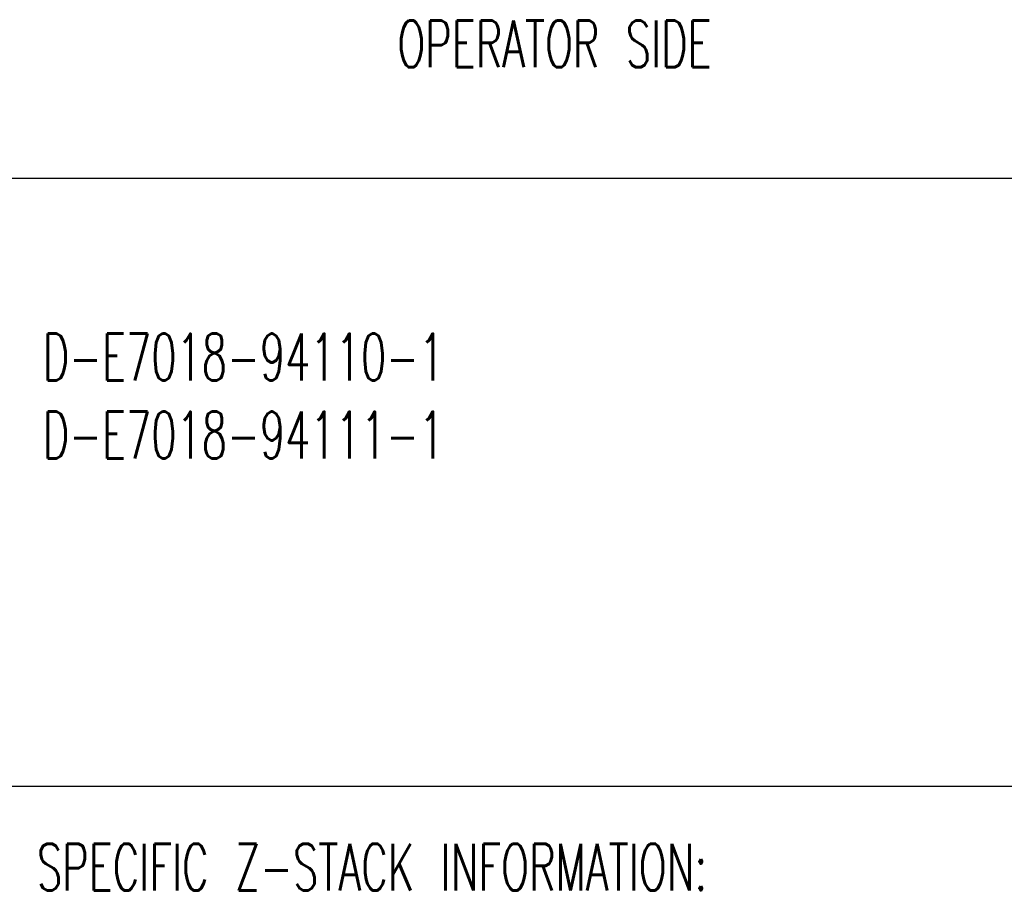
# Model space of a CAD drawing. Extents: x -1809 to 6113, y -4129 to 1471.
# Tile 27 of 197: x 826 to 1878, y -3132 to -2200. Entities that reach past the tile are written whole.
import ezdxf

# ---------------------------------------------------------------- set-up
doc = ezdxf.new("R2010")
doc.units = 0
doc.layers.add('1', color=7, linetype='CONTINUOUS')
doc.styles.add('CONVERTER_1', font='txt.shx', dxfattribs={"width": 0.63})

# ---------------------------------------------------------------- blocks, each defined once
blk = doc.blocks.new('Z-STACK', base_point=(-660.97, -2918.36))
at = {"layer": '1', "color": 7, "insert": (850.6, -2669.04), "char_height": 50, "attachment_point": 7, "style": 'CONVERTER_1'}
blk.add_mtext('D-E7018-94110-1\\PD-E7018-94111-1', dxfattribs=at)
blk = doc.blocks.new('HEADPLATE_TEL', base_point=(934, -2316.07))
at = {"layer": '1', "color": 1, "style": 'CONVERTER_1', "width": 0.63}
blk.add_text('OPERATOR SIDE', height=50, dxfattribs=at).set_placement((1229.73, -2251.07))
blk = doc.blocks.new('TEXT__1075', base_point=(-2000, -2800))
at = {"layer": '1', "color": 1, "linetype": 'CONTINUOUS'}
for p, q in [((4500, -2370), (-700, -2370)), ((5800, -2370), (600, -2370)), ((4500, -3020), (-700, -3020)), ((5800, -3020), (600, -3020))]:
    blk.add_line(p, q, dxfattribs=at)
at = {"layer": '1', "color": 7, "style": 'CONVERTER_1', "width": 0.63}
blk.add_text('PROBER SPECIFIC Z-STACK INFORMATION:', height=50, dxfattribs=at).set_placement((647.6, -3131))

msp = doc.modelspace()

# ---------------------------------------------------------------- block references
at = {"layer": '1'}
for name, p in [('TEXT__1075', (-2000, -2800)), ('HEADPLATE_TEL', (934, -2316.1)), ('Z-STACK', (-661, -2918.4))]:
    msp.add_blockref(name, p, dxfattribs=at)

doc.saveas('drawing.dxf')
